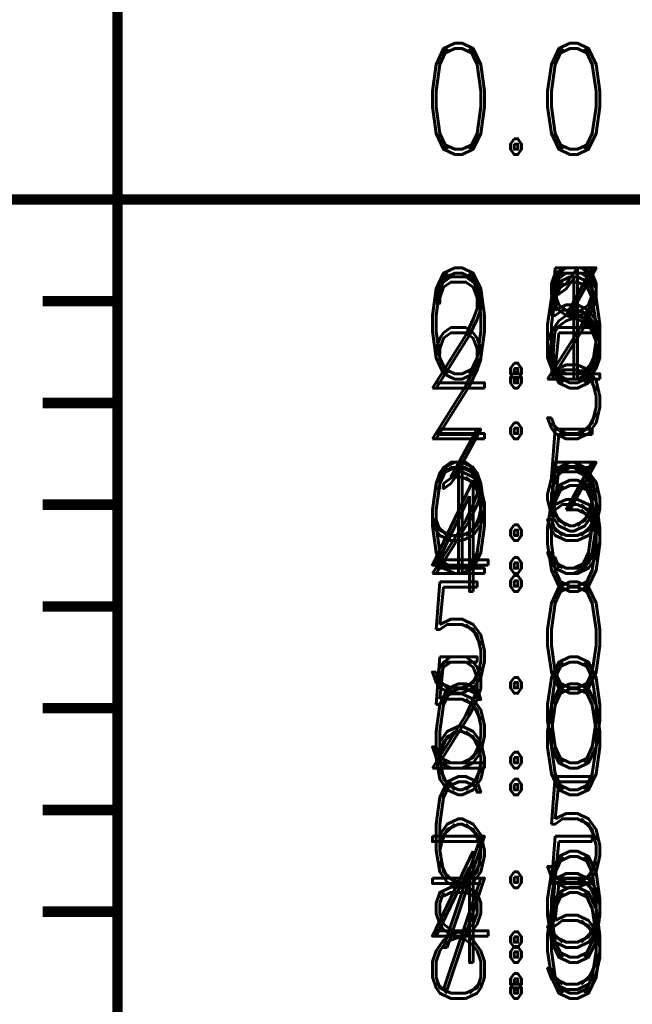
# Model space of a CAD drawing. Extents: x -2 to 113, y -136 to 16.
# Tile 201 of 256: x 6 to 12, y -34 to -24. Entities that reach past the tile are written whole.
import ezdxf
from ezdxf.enums import TextEntityAlignment as Align

# ---------------------------------------------------------------- set-up
doc = ezdxf.new("R2010")
doc.units = 0
doc.header["$MEASUREMENT"] = 0
doc.linetypes.add('SOLID', pattern=[0])
doc.layers.get('0').update_dxf_attribs({"linetype": 'SOLID'})
for name, color, linetype in [('1', 7, 'SOLID'), ('10', 7, 'SOLID'), ('11', 7, 'SOLID'), ('12', 7, 'SOLID'), ('13', 7, 'SOLID'), ('14', 7, 'SOLID'), ('15', 7, 'SOLID'), ('16', 7, 'SOLID'), ('17', 7, 'SOLID'), ('18', 7, 'SOLID'), ('19', 7, 'SOLID'), ('2', 7, 'SOLID'), ('20', 7, 'SOLID'), ('21', 7, 'SOLID'), ('22', 7, 'SOLID'), ('23', 7, 'SOLID'), ('24', 7, 'SOLID'), ('25', 7, 'SOLID'), ('26', 7, 'SOLID'), ('27', 7, 'SOLID'), ('28', 7, 'SOLID'), ('29', 7, 'SOLID'), ('3', 7, 'SOLID'), ('30', 7, 'SOLID'), ('31', 7, 'SOLID'), ('32', 7, 'SOLID'), ('33', 7, 'SOLID'), ('34', 7, 'SOLID'), ('35', 7, 'SOLID'), ('36', 7, 'SOLID'), ('37', 7, 'SOLID'), ('38', 7, 'SOLID'), ('39', 7, 'SOLID'), ('4', 7, 'SOLID'), ('40', 7, 'SOLID'), ('41', 7, 'SOLID'), ('42', 7, 'SOLID'), ('43', 7, 'SOLID'), ('44', 7, 'SOLID'), ('45', 7, 'SOLID'), ('46', 7, 'SOLID'), ('47', 7, 'SOLID'), ('48', 7, 'SOLID'), ('49', 7, 'SOLID'), ('5', 7, 'SOLID'), ('50', 7, 'SOLID'), ('51', 7, 'SOLID'), ('52', 7, 'SOLID'), ('53', 7, 'SOLID'), ('54', 7, 'SOLID'), ('55', 7, 'SOLID'), ('56', 7, 'SOLID'), ('57', 7, 'SOLID'), ('58', 7, 'SOLID'), ('59', 7, 'SOLID'), ('6', 7, 'SOLID'), ('60', 7, 'SOLID'), ('61', 7, 'SOLID'), ('62', 7, 'SOLID'), ('63', 7, 'SOLID'), ('64', 7, 'SOLID'), ('65', 7, 'SOLID'), ('66', 7, 'SOLID'), ('67', 7, 'SOLID'), ('68', 7, 'SOLID'), ('7', 7, 'SOLID'), ('8', 7, 'SOLID'), ('9', 7, 'SOLID')]:
    doc.layers.add(name, color=color, linetype=linetype)
doc.styles.add('ROMAND', font='romand', dxfattribs={"height": 1})

msp = doc.modelspace()

# ---------------------------------------------------------------- linework, layer by layer
at = {"color": 7, "linetype": 'SOLID', "const_width": 0.1029}
for points in [[(7.1354, -13.1385), (7.1354, -125.6385)], [(-0.2175, -25.6385), (111.5472, -25.6385)], [(7.1354, -26.6385), (6.4001, -26.6385)], [(7.1354, -27.6385), (6.4001, -27.6385)], [(7.1354, -28.6385), (6.4001, -28.6385)], [(7.1354, -29.6385), (6.4001, -29.6385)], [(7.1354, -30.6385), (6.4001, -30.6385)], [(7.1354, -31.6385), (6.4001, -31.6385)], [(7.1354, -32.6385), (6.4001, -32.6385)]]:
    msp.add_lwpolyline(points, dxfattribs=at)
at = {"layer": '1', "color": 7, "linetype": 'SOLID', "const_width": 0.1029}
for points in [[(7.1354, -13.1385), (7.1354, -125.6385)], [(-0.2175, -25.6385), (111.5472, -25.6385)], [(7.1354, -26.6385), (6.4001, -26.6385)], [(7.1354, -27.6385), (6.4001, -27.6385)], [(7.1354, -28.6385), (6.4001, -28.6385)], [(7.1354, -29.6385), (6.4001, -29.6385)], [(7.1354, -30.6385), (6.4001, -30.6385)], [(7.1354, -31.6385), (6.4001, -31.6385)], [(7.1354, -32.6385), (6.4001, -32.6385)]]:
    msp.add_lwpolyline(points, dxfattribs=at)
at = {"layer": '10', "color": 7, "linetype": 'SOLID', "const_width": 0.1029}
for points in [[(7.1354, -13.1385), (7.1354, -125.6385)], [(-0.2175, -25.6385), (111.5472, -25.6385)], [(7.1354, -26.6385), (6.4001, -26.6385)], [(7.1354, -27.6385), (6.4001, -27.6385)], [(7.1354, -28.6385), (6.4001, -28.6385)], [(7.1354, -29.6385), (6.4001, -29.6385)], [(7.1354, -30.6385), (6.4001, -30.6385)], [(7.1354, -31.6385), (6.4001, -31.6385)], [(7.1354, -32.6385), (6.4001, -32.6385)]]:
    msp.add_lwpolyline(points, dxfattribs=at)
at = {"layer": '11', "color": 7, "linetype": 'SOLID', "const_width": 0.1029}
for points in [[(7.1354, -13.1385), (7.1354, -125.6385)], [(-0.2175, -25.6385), (111.5472, -25.6385)], [(7.1354, -26.6385), (6.4001, -26.6385)], [(7.1354, -27.6385), (6.4001, -27.6385)], [(7.1354, -28.6385), (6.4001, -28.6385)], [(7.1354, -29.6385), (6.4001, -29.6385)], [(7.1354, -30.6385), (6.4001, -30.6385)], [(7.1354, -31.6385), (6.4001, -31.6385)], [(7.1354, -32.6385), (6.4001, -32.6385)]]:
    msp.add_lwpolyline(points, dxfattribs=at)
at = {"layer": '12', "color": 7, "linetype": 'SOLID', "const_width": 0.1029}
for points in [[(7.1354, -13.1385), (7.1354, -125.6385)], [(-0.2175, -25.6385), (111.5472, -25.6385)], [(7.1354, -26.6385), (6.4001, -26.6385)], [(7.1354, -27.6385), (6.4001, -27.6385)], [(7.1354, -28.6385), (6.4001, -28.6385)], [(7.1354, -29.6385), (6.4001, -29.6385)], [(7.1354, -30.6385), (6.4001, -30.6385)], [(7.1354, -31.6385), (6.4001, -31.6385)], [(7.1354, -32.6385), (6.4001, -32.6385)]]:
    msp.add_lwpolyline(points, dxfattribs=at)
at = {"layer": '13', "color": 7, "linetype": 'SOLID', "const_width": 0.1029}
for points in [[(7.1354, -13.1385), (7.1354, -125.6385)], [(-0.2175, -25.6385), (111.5472, -25.6385)], [(7.1354, -26.6385), (6.4001, -26.6385)], [(7.1354, -27.6385), (6.4001, -27.6385)], [(7.1354, -28.6385), (6.4001, -28.6385)], [(7.1354, -29.6385), (6.4001, -29.6385)], [(7.1354, -30.6385), (6.4001, -30.6385)], [(7.1354, -31.6385), (6.4001, -31.6385)], [(7.1354, -32.6385), (6.4001, -32.6385)]]:
    msp.add_lwpolyline(points, dxfattribs=at)
at = {"layer": '14', "color": 7, "linetype": 'SOLID', "const_width": 0.1029}
for points in [[(7.1354, -13.1385), (7.1354, -125.6385)], [(-0.2175, -25.6385), (111.5472, -25.6385)], [(7.1354, -26.6385), (6.4001, -26.6385)], [(7.1354, -27.6385), (6.4001, -27.6385)], [(7.1354, -28.6385), (6.4001, -28.6385)], [(7.1354, -29.6385), (6.4001, -29.6385)], [(7.1354, -30.6385), (6.4001, -30.6385)], [(7.1354, -31.6385), (6.4001, -31.6385)], [(7.1354, -32.6385), (6.4001, -32.6385)]]:
    msp.add_lwpolyline(points, dxfattribs=at)
at = {"layer": '15', "color": 7, "linetype": 'SOLID', "const_width": 0.1029}
for points in [[(7.1354, -13.1385), (7.1354, -125.6385)], [(-0.2175, -25.6385), (111.5472, -25.6385)], [(7.1354, -26.6385), (6.4001, -26.6385)], [(7.1354, -27.6385), (6.4001, -27.6385)], [(7.1354, -28.6385), (6.4001, -28.6385)], [(7.1354, -29.6385), (6.4001, -29.6385)], [(7.1354, -30.6385), (6.4001, -30.6385)], [(7.1354, -31.6385), (6.4001, -31.6385)], [(7.1354, -32.6385), (6.4001, -32.6385)]]:
    msp.add_lwpolyline(points, dxfattribs=at)
at = {"layer": '16', "color": 7, "linetype": 'SOLID', "const_width": 0.1029}
for points in [[(7.1354, -13.1385), (7.1354, -125.6385)], [(-0.2175, -25.6385), (111.5472, -25.6385)], [(7.1354, -26.6385), (6.4001, -26.6385)], [(7.1354, -27.6385), (6.4001, -27.6385)], [(7.1354, -28.6385), (6.4001, -28.6385)], [(7.1354, -29.6385), (6.4001, -29.6385)], [(7.1354, -30.6385), (6.4001, -30.6385)], [(7.1354, -31.6385), (6.4001, -31.6385)], [(7.1354, -32.6385), (6.4001, -32.6385)]]:
    msp.add_lwpolyline(points, dxfattribs=at)
at = {"layer": '17', "color": 7, "linetype": 'SOLID', "const_width": 0.1029}
for points in [[(7.1354, -13.1385), (7.1354, -125.6385)], [(-0.2175, -25.6385), (111.5472, -25.6385)], [(7.1354, -26.6385), (6.4001, -26.6385)], [(7.1354, -27.6385), (6.4001, -27.6385)], [(7.1354, -28.6385), (6.4001, -28.6385)], [(7.1354, -29.6385), (6.4001, -29.6385)], [(7.1354, -30.6385), (6.4001, -30.6385)], [(7.1354, -31.6385), (6.4001, -31.6385)], [(7.1354, -32.6385), (6.4001, -32.6385)]]:
    msp.add_lwpolyline(points, dxfattribs=at)
at = {"layer": '18', "color": 7, "linetype": 'SOLID', "const_width": 0.1029}
for points in [[(7.1354, -13.1385), (7.1354, -125.6385)], [(-0.2175, -25.6385), (111.5472, -25.6385)], [(7.1354, -26.6385), (6.4001, -26.6385)], [(7.1354, -27.6385), (6.4001, -27.6385)], [(7.1354, -28.6385), (6.4001, -28.6385)], [(7.1354, -29.6385), (6.4001, -29.6385)], [(7.1354, -30.6385), (6.4001, -30.6385)], [(7.1354, -31.6385), (6.4001, -31.6385)], [(7.1354, -32.6385), (6.4001, -32.6385)]]:
    msp.add_lwpolyline(points, dxfattribs=at)
at = {"layer": '19', "color": 7, "linetype": 'SOLID', "const_width": 0.1029}
for points in [[(7.1354, -13.1385), (7.1354, -125.6385)], [(-0.2175, -25.6385), (111.5472, -25.6385)], [(7.1354, -26.6385), (6.4001, -26.6385)], [(7.1354, -27.6385), (6.4001, -27.6385)], [(7.1354, -28.6385), (6.4001, -28.6385)], [(7.1354, -29.6385), (6.4001, -29.6385)], [(7.1354, -30.6385), (6.4001, -30.6385)], [(7.1354, -31.6385), (6.4001, -31.6385)], [(7.1354, -32.6385), (6.4001, -32.6385)]]:
    msp.add_lwpolyline(points, dxfattribs=at)
at = {"layer": '2', "color": 7, "linetype": 'SOLID', "const_width": 0.1029}
for points in [[(7.1354, -13.1385), (7.1354, -125.6385)], [(-0.2175, -25.6385), (111.5472, -25.6385)], [(7.1354, -26.6385), (6.4001, -26.6385)], [(7.1354, -27.6385), (6.4001, -27.6385)], [(7.1354, -28.6385), (6.4001, -28.6385)], [(7.1354, -29.6385), (6.4001, -29.6385)], [(7.1354, -30.6385), (6.4001, -30.6385)], [(7.1354, -31.6385), (6.4001, -31.6385)], [(7.1354, -32.6385), (6.4001, -32.6385)]]:
    msp.add_lwpolyline(points, dxfattribs=at)
at = {"layer": '20', "color": 7, "linetype": 'SOLID', "const_width": 0.1029}
for points in [[(7.1354, -13.1385), (7.1354, -125.6385)], [(-0.2175, -25.6385), (111.5472, -25.6385)], [(7.1354, -26.6385), (6.4001, -26.6385)], [(7.1354, -27.6385), (6.4001, -27.6385)], [(7.1354, -28.6385), (6.4001, -28.6385)], [(7.1354, -29.6385), (6.4001, -29.6385)], [(7.1354, -30.6385), (6.4001, -30.6385)], [(7.1354, -31.6385), (6.4001, -31.6385)], [(7.1354, -32.6385), (6.4001, -32.6385)]]:
    msp.add_lwpolyline(points, dxfattribs=at)
at = {"layer": '21', "color": 7, "linetype": 'SOLID', "const_width": 0.1029}
for points in [[(7.1354, -13.1385), (7.1354, -125.6385)], [(-0.2175, -25.6385), (111.5472, -25.6385)], [(7.1354, -26.6385), (6.4001, -26.6385)], [(7.1354, -27.6385), (6.4001, -27.6385)], [(7.1354, -28.6385), (6.4001, -28.6385)], [(7.1354, -29.6385), (6.4001, -29.6385)], [(7.1354, -30.6385), (6.4001, -30.6385)], [(7.1354, -31.6385), (6.4001, -31.6385)], [(7.1354, -32.6385), (6.4001, -32.6385)]]:
    msp.add_lwpolyline(points, dxfattribs=at)
at = {"layer": '22', "color": 7, "linetype": 'SOLID', "const_width": 0.1029}
for points in [[(7.1354, -13.1385), (7.1354, -125.6385)], [(-0.2175, -25.6385), (111.5472, -25.6385)], [(7.1354, -26.6385), (6.4001, -26.6385)], [(7.1354, -27.6385), (6.4001, -27.6385)], [(7.1354, -28.6385), (6.4001, -28.6385)], [(7.1354, -29.6385), (6.4001, -29.6385)], [(7.1354, -30.6385), (6.4001, -30.6385)], [(7.1354, -31.6385), (6.4001, -31.6385)], [(7.1354, -32.6385), (6.4001, -32.6385)]]:
    msp.add_lwpolyline(points, dxfattribs=at)
at = {"layer": '23', "color": 7, "linetype": 'SOLID', "const_width": 0.1029}
for points in [[(7.1354, -13.1385), (7.1354, -125.6385)], [(-0.2175, -25.6385), (111.5472, -25.6385)], [(7.1354, -26.6385), (6.4001, -26.6385)], [(7.1354, -27.6385), (6.4001, -27.6385)], [(7.1354, -28.6385), (6.4001, -28.6385)], [(7.1354, -29.6385), (6.4001, -29.6385)], [(7.1354, -30.6385), (6.4001, -30.6385)], [(7.1354, -31.6385), (6.4001, -31.6385)], [(7.1354, -32.6385), (6.4001, -32.6385)]]:
    msp.add_lwpolyline(points, dxfattribs=at)
at = {"layer": '24', "color": 7, "linetype": 'SOLID', "const_width": 0.1029}
for points in [[(7.1354, -13.1385), (7.1354, -125.6385)], [(-0.2175, -25.6385), (111.5472, -25.6385)], [(7.1354, -26.6385), (6.4001, -26.6385)], [(7.1354, -27.6385), (6.4001, -27.6385)], [(7.1354, -28.6385), (6.4001, -28.6385)], [(7.1354, -29.6385), (6.4001, -29.6385)], [(7.1354, -30.6385), (6.4001, -30.6385)], [(7.1354, -31.6385), (6.4001, -31.6385)], [(7.1354, -32.6385), (6.4001, -32.6385)]]:
    msp.add_lwpolyline(points, dxfattribs=at)
at = {"layer": '25', "color": 7, "linetype": 'SOLID', "const_width": 0.1029}
for points in [[(7.1354, -13.1385), (7.1354, -125.6385)], [(-0.2175, -25.6385), (111.5472, -25.6385)], [(7.1354, -26.6385), (6.4001, -26.6385)], [(7.1354, -27.6385), (6.4001, -27.6385)], [(7.1354, -28.6385), (6.4001, -28.6385)], [(7.1354, -29.6385), (6.4001, -29.6385)], [(7.1354, -30.6385), (6.4001, -30.6385)], [(7.1354, -31.6385), (6.4001, -31.6385)], [(7.1354, -32.6385), (6.4001, -32.6385)]]:
    msp.add_lwpolyline(points, dxfattribs=at)
at = {"layer": '26', "color": 7, "linetype": 'SOLID', "const_width": 0.1029}
for points in [[(7.1354, -13.1385), (7.1354, -125.6385)], [(-0.2175, -25.6385), (111.5472, -25.6385)], [(7.1354, -26.6385), (6.4001, -26.6385)], [(7.1354, -27.6385), (6.4001, -27.6385)], [(7.1354, -28.6385), (6.4001, -28.6385)], [(7.1354, -29.6385), (6.4001, -29.6385)], [(7.1354, -30.6385), (6.4001, -30.6385)], [(7.1354, -31.6385), (6.4001, -31.6385)], [(7.1354, -32.6385), (6.4001, -32.6385)]]:
    msp.add_lwpolyline(points, dxfattribs=at)
at = {"layer": '27', "color": 7, "linetype": 'SOLID', "const_width": 0.1029}
for points in [[(7.1354, -13.1385), (7.1354, -125.6385)], [(-0.2175, -25.6385), (111.5472, -25.6385)], [(7.1354, -26.6385), (6.4001, -26.6385)], [(7.1354, -27.6385), (6.4001, -27.6385)], [(7.1354, -28.6385), (6.4001, -28.6385)], [(7.1354, -29.6385), (6.4001, -29.6385)], [(7.1354, -30.6385), (6.4001, -30.6385)], [(7.1354, -31.6385), (6.4001, -31.6385)], [(7.1354, -32.6385), (6.4001, -32.6385)]]:
    msp.add_lwpolyline(points, dxfattribs=at)
at = {"layer": '28', "color": 7, "linetype": 'SOLID', "const_width": 0.1029}
for points in [[(7.1354, -13.1385), (7.1354, -125.6385)], [(-0.2175, -25.6385), (111.5472, -25.6385)], [(7.1354, -26.6385), (6.4001, -26.6385)], [(7.1354, -27.6385), (6.4001, -27.6385)], [(7.1354, -28.6385), (6.4001, -28.6385)], [(7.1354, -29.6385), (6.4001, -29.6385)], [(7.1354, -30.6385), (6.4001, -30.6385)], [(7.1354, -31.6385), (6.4001, -31.6385)], [(7.1354, -32.6385), (6.4001, -32.6385)]]:
    msp.add_lwpolyline(points, dxfattribs=at)
at = {"layer": '29', "color": 7, "linetype": 'SOLID', "const_width": 0.1029}
for points in [[(7.1354, -13.1385), (7.1354, -125.6385)], [(-0.2175, -25.6385), (111.5472, -25.6385)], [(7.1354, -26.6385), (6.4001, -26.6385)], [(7.1354, -27.6385), (6.4001, -27.6385)], [(7.1354, -28.6385), (6.4001, -28.6385)], [(7.1354, -29.6385), (6.4001, -29.6385)], [(7.1354, -30.6385), (6.4001, -30.6385)], [(7.1354, -31.6385), (6.4001, -31.6385)], [(7.1354, -32.6385), (6.4001, -32.6385)]]:
    msp.add_lwpolyline(points, dxfattribs=at)
at = {"layer": '3', "color": 7, "linetype": 'SOLID', "const_width": 0.1029}
for points in [[(7.1354, -13.1385), (7.1354, -125.6385)], [(-0.2175, -25.6385), (111.5472, -25.6385)], [(7.1354, -26.6385), (6.4001, -26.6385)], [(7.1354, -27.6385), (6.4001, -27.6385)], [(7.1354, -28.6385), (6.4001, -28.6385)], [(7.1354, -29.6385), (6.4001, -29.6385)], [(7.1354, -30.6385), (6.4001, -30.6385)], [(7.1354, -31.6385), (6.4001, -31.6385)], [(7.1354, -32.6385), (6.4001, -32.6385)]]:
    msp.add_lwpolyline(points, dxfattribs=at)
at = {"layer": '30', "color": 7, "linetype": 'SOLID', "const_width": 0.1029}
for points in [[(7.1354, -13.1385), (7.1354, -125.6385)], [(-0.2175, -25.6385), (111.5472, -25.6385)]]:
    msp.add_lwpolyline(points, dxfattribs=at)
at = {"layer": '31', "color": 7, "linetype": 'SOLID', "const_width": 0.1029}
for points in [[(7.1354, -13.1385), (7.1354, -125.6385)], [(-0.2175, -25.6385), (111.5472, -25.6385)]]:
    msp.add_lwpolyline(points, dxfattribs=at)
at = {"layer": '32', "color": 7, "linetype": 'SOLID', "const_width": 0.1029}
for points in [[(7.1354, -13.1385), (7.1354, -125.6385)], [(-0.2175, -25.6385), (111.5472, -25.6385)]]:
    msp.add_lwpolyline(points, dxfattribs=at)
at = {"layer": '33', "color": 7, "linetype": 'SOLID', "const_width": 0.1029}
for points in [[(7.1354, -13.1385), (7.1354, -125.6385)], [(-0.2175, -25.6385), (111.5472, -25.6385)]]:
    msp.add_lwpolyline(points, dxfattribs=at)
at = {"layer": '34', "color": 7, "linetype": 'SOLID', "const_width": 0.1029}
for points in [[(7.1354, -13.1385), (7.1354, -125.6385)], [(-0.2175, -25.6385), (111.5472, -25.6385)]]:
    msp.add_lwpolyline(points, dxfattribs=at)
at = {"layer": '35', "color": 7, "linetype": 'SOLID', "const_width": 0.1029}
for points in [[(7.1354, -13.1385), (7.1354, -125.6385)], [(-0.2175, -25.6385), (111.5472, -25.6385)]]:
    msp.add_lwpolyline(points, dxfattribs=at)
at = {"layer": '36', "color": 7, "linetype": 'SOLID', "const_width": 0.1029}
for points in [[(7.1354, -13.1385), (7.1354, -125.6385)], [(-0.2175, -25.6385), (111.5472, -25.6385)]]:
    msp.add_lwpolyline(points, dxfattribs=at)
at = {"layer": '37', "color": 7, "linetype": 'SOLID', "const_width": 0.1029}
for points in [[(7.1354, -13.1385), (7.1354, -125.6385)], [(-0.2175, -25.6385), (111.5472, -25.6385)]]:
    msp.add_lwpolyline(points, dxfattribs=at)
at = {"layer": '38', "color": 7, "linetype": 'SOLID', "const_width": 0.1029}
for points in [[(7.1354, -13.1385), (7.1354, -125.6385)], [(-0.2175, -25.6385), (111.5472, -25.6385)]]:
    msp.add_lwpolyline(points, dxfattribs=at)
at = {"layer": '39', "color": 7, "linetype": 'SOLID', "const_width": 0.1029}
for points in [[(7.1354, -13.1385), (7.1354, -125.6385)], [(-0.2175, -25.6385), (111.5472, -25.6385)], [(7.1354, -26.6385), (6.4001, -26.6385)], [(7.1354, -27.6385), (6.4001, -27.6385)], [(7.1354, -28.6385), (6.4001, -28.6385)], [(7.1354, -29.6385), (6.4001, -29.6385)], [(7.1354, -30.6385), (6.4001, -30.6385)], [(7.1354, -31.6385), (6.4001, -31.6385)], [(7.1354, -32.6385), (6.4001, -32.6385)]]:
    msp.add_lwpolyline(points, dxfattribs=at)
at = {"layer": '4', "color": 7, "linetype": 'SOLID', "const_width": 0.1029}
for points in [[(7.1354, -13.1385), (7.1354, -125.6385)], [(-0.2175, -25.6385), (111.5472, -25.6385)], [(7.1354, -26.6385), (6.4001, -26.6385)], [(7.1354, -27.6385), (6.4001, -27.6385)], [(7.1354, -28.6385), (6.4001, -28.6385)], [(7.1354, -29.6385), (6.4001, -29.6385)], [(7.1354, -30.6385), (6.4001, -30.6385)], [(7.1354, -31.6385), (6.4001, -31.6385)], [(7.1354, -32.6385), (6.4001, -32.6385)]]:
    msp.add_lwpolyline(points, dxfattribs=at)
at = {"layer": '40', "color": 7, "linetype": 'SOLID', "const_width": 0.1029}
for points in [[(7.1354, -13.1385), (7.1354, -125.6385)], [(-0.2175, -25.6385), (111.5472, -25.6385)], [(7.1354, -26.6385), (6.4001, -26.6385)], [(7.1354, -27.6385), (6.4001, -27.6385)], [(7.1354, -28.6385), (6.4001, -28.6385)], [(7.1354, -29.6385), (6.4001, -29.6385)], [(7.1354, -30.6385), (6.4001, -30.6385)], [(7.1354, -31.6385), (6.4001, -31.6385)], [(7.1354, -32.6385), (6.4001, -32.6385)]]:
    msp.add_lwpolyline(points, dxfattribs=at)
at = {"layer": '41', "color": 7, "linetype": 'SOLID', "const_width": 0.1029}
for points in [[(7.1354, -13.1385), (7.1354, -125.6385)], [(-0.2175, -25.6385), (111.5472, -25.6385)], [(7.1354, -26.6385), (6.4001, -26.6385)], [(7.1354, -27.6385), (6.4001, -27.6385)], [(7.1354, -28.6385), (6.4001, -28.6385)], [(7.1354, -29.6385), (6.4001, -29.6385)], [(7.1354, -30.6385), (6.4001, -30.6385)], [(7.1354, -31.6385), (6.4001, -31.6385)], [(7.1354, -32.6385), (6.4001, -32.6385)]]:
    msp.add_lwpolyline(points, dxfattribs=at)
at = {"layer": '42', "color": 7, "linetype": 'SOLID', "const_width": 0.1029}
for points in [[(7.1354, -13.1385), (7.1354, -125.6385)], [(-0.2175, -25.6385), (111.5472, -25.6385)], [(7.1354, -26.6385), (6.4001, -26.6385)], [(7.1354, -27.6385), (6.4001, -27.6385)], [(7.1354, -28.6385), (6.4001, -28.6385)], [(7.1354, -29.6385), (6.4001, -29.6385)], [(7.1354, -30.6385), (6.4001, -30.6385)], [(7.1354, -31.6385), (6.4001, -31.6385)], [(7.1354, -32.6385), (6.4001, -32.6385)]]:
    msp.add_lwpolyline(points, dxfattribs=at)
at = {"layer": '43', "color": 7, "linetype": 'SOLID', "const_width": 0.1029}
for points in [[(7.1354, -13.1385), (7.1354, -125.6385)], [(-0.2175, -25.6385), (111.5472, -25.6385)], [(7.1354, -26.6385), (6.4001, -26.6385)], [(7.1354, -27.6385), (6.4001, -27.6385)], [(7.1354, -28.6385), (6.4001, -28.6385)], [(7.1354, -29.6385), (6.4001, -29.6385)], [(7.1354, -30.6385), (6.4001, -30.6385)], [(7.1354, -31.6385), (6.4001, -31.6385)], [(7.1354, -32.6385), (6.4001, -32.6385)]]:
    msp.add_lwpolyline(points, dxfattribs=at)
at = {"layer": '44', "color": 7, "linetype": 'SOLID', "const_width": 0.1029}
for points in [[(7.1354, -13.1385), (7.1354, -125.6385)], [(-0.2175, -25.6385), (111.5472, -25.6385)], [(7.1354, -26.6385), (6.4001, -26.6385)], [(7.1354, -27.6385), (6.4001, -27.6385)], [(7.1354, -28.6385), (6.4001, -28.6385)], [(7.1354, -29.6385), (6.4001, -29.6385)], [(7.1354, -30.6385), (6.4001, -30.6385)], [(7.1354, -31.6385), (6.4001, -31.6385)], [(7.1354, -32.6385), (6.4001, -32.6385)]]:
    msp.add_lwpolyline(points, dxfattribs=at)
at = {"layer": '45', "color": 7, "linetype": 'SOLID', "const_width": 0.1029}
for points in [[(7.1354, -13.1385), (7.1354, -125.6385)], [(-0.2175, -25.6385), (111.5472, -25.6385)], [(7.1354, -26.6385), (6.4001, -26.6385)], [(7.1354, -27.6385), (6.4001, -27.6385)], [(7.1354, -28.6385), (6.4001, -28.6385)], [(7.1354, -29.6385), (6.4001, -29.6385)], [(7.1354, -30.6385), (6.4001, -30.6385)], [(7.1354, -31.6385), (6.4001, -31.6385)], [(7.1354, -32.6385), (6.4001, -32.6385)]]:
    msp.add_lwpolyline(points, dxfattribs=at)
at = {"layer": '46', "color": 7, "linetype": 'SOLID', "const_width": 0.1029}
for points in [[(7.1354, -13.1385), (7.1354, -125.6385)], [(-0.2175, -25.6385), (111.5472, -25.6385)], [(7.1354, -26.6385), (6.4001, -26.6385)], [(7.1354, -27.6385), (6.4001, -27.6385)], [(7.1354, -28.6385), (6.4001, -28.6385)], [(7.1354, -29.6385), (6.4001, -29.6385)], [(7.1354, -30.6385), (6.4001, -30.6385)], [(7.1354, -31.6385), (6.4001, -31.6385)], [(7.1354, -32.6385), (6.4001, -32.6385)]]:
    msp.add_lwpolyline(points, dxfattribs=at)
at = {"layer": '47', "color": 7, "linetype": 'SOLID', "const_width": 0.1029}
for points in [[(7.1354, -13.1385), (7.1354, -125.6385)], [(-0.2175, -25.6385), (111.5472, -25.6385)], [(7.1354, -26.6385), (6.4001, -26.6385)], [(7.1354, -27.6385), (6.4001, -27.6385)], [(7.1354, -28.6385), (6.4001, -28.6385)], [(7.1354, -29.6385), (6.4001, -29.6385)], [(7.1354, -30.6385), (6.4001, -30.6385)], [(7.1354, -31.6385), (6.4001, -31.6385)], [(7.1354, -32.6385), (6.4001, -32.6385)]]:
    msp.add_lwpolyline(points, dxfattribs=at)
at = {"layer": '48', "color": 7, "linetype": 'SOLID', "const_width": 0.1029}
for points in [[(7.1354, -13.1385), (7.1354, -125.6385)], [(-0.2175, -25.6385), (111.5472, -25.6385)], [(7.1354, -26.6385), (6.4001, -26.6385)], [(7.1354, -27.6385), (6.4001, -27.6385)], [(7.1354, -28.6385), (6.4001, -28.6385)], [(7.1354, -29.6385), (6.4001, -29.6385)], [(7.1354, -30.6385), (6.4001, -30.6385)], [(7.1354, -31.6385), (6.4001, -31.6385)], [(7.1354, -32.6385), (6.4001, -32.6385)]]:
    msp.add_lwpolyline(points, dxfattribs=at)
at = {"layer": '49', "color": 7, "linetype": 'SOLID', "const_width": 0.1029}
for points in [[(7.1354, -13.1385), (7.1354, -125.6385)], [(-0.2175, -25.6385), (111.5472, -25.6385)], [(7.1354, -26.6385), (6.4001, -26.6385)], [(7.1354, -27.6385), (6.4001, -27.6385)], [(7.1354, -28.6385), (6.4001, -28.6385)], [(7.1354, -29.6385), (6.4001, -29.6385)], [(7.1354, -30.6385), (6.4001, -30.6385)], [(7.1354, -31.6385), (6.4001, -31.6385)], [(7.1354, -32.6385), (6.4001, -32.6385)]]:
    msp.add_lwpolyline(points, dxfattribs=at)
at = {"layer": '5', "color": 7, "linetype": 'SOLID', "const_width": 0.1029}
for points in [[(7.1354, -13.1385), (7.1354, -125.6385)], [(-0.2175, -25.6385), (111.5472, -25.6385)], [(7.1354, -26.6385), (6.4001, -26.6385)], [(7.1354, -27.6385), (6.4001, -27.6385)], [(7.1354, -28.6385), (6.4001, -28.6385)], [(7.1354, -29.6385), (6.4001, -29.6385)], [(7.1354, -30.6385), (6.4001, -30.6385)], [(7.1354, -31.6385), (6.4001, -31.6385)], [(7.1354, -32.6385), (6.4001, -32.6385)]]:
    msp.add_lwpolyline(points, dxfattribs=at)
at = {"layer": '50', "color": 7, "linetype": 'SOLID', "const_width": 0.1029}
for points in [[(7.1354, -13.1385), (7.1354, -125.6385)], [(-0.2175, -25.6385), (111.5472, -25.6385)], [(7.1354, -26.6385), (6.4001, -26.6385)], [(7.1354, -27.6385), (6.4001, -27.6385)], [(7.1354, -28.6385), (6.4001, -28.6385)], [(7.1354, -29.6385), (6.4001, -29.6385)], [(7.1354, -30.6385), (6.4001, -30.6385)], [(7.1354, -31.6385), (6.4001, -31.6385)], [(7.1354, -32.6385), (6.4001, -32.6385)]]:
    msp.add_lwpolyline(points, dxfattribs=at)
at = {"layer": '51', "color": 7, "linetype": 'SOLID', "const_width": 0.1029}
for points in [[(7.1354, -13.1385), (7.1354, -125.6385)], [(-0.2175, -25.6385), (111.5472, -25.6385)], [(7.1354, -26.6385), (6.4001, -26.6385)], [(7.1354, -27.6385), (6.4001, -27.6385)], [(7.1354, -28.6385), (6.4001, -28.6385)], [(7.1354, -29.6385), (6.4001, -29.6385)], [(7.1354, -30.6385), (6.4001, -30.6385)], [(7.1354, -31.6385), (6.4001, -31.6385)], [(7.1354, -32.6385), (6.4001, -32.6385)]]:
    msp.add_lwpolyline(points, dxfattribs=at)
at = {"layer": '52', "color": 7, "linetype": 'SOLID', "const_width": 0.1029}
for points in [[(7.1354, -13.1385), (7.1354, -125.6385)], [(-0.2175, -25.6385), (111.5472, -25.6385)], [(7.1354, -26.6385), (6.4001, -26.6385)], [(7.1354, -27.6385), (6.4001, -27.6385)], [(7.1354, -28.6385), (6.4001, -28.6385)], [(7.1354, -29.6385), (6.4001, -29.6385)], [(7.1354, -30.6385), (6.4001, -30.6385)], [(7.1354, -31.6385), (6.4001, -31.6385)], [(7.1354, -32.6385), (6.4001, -32.6385)]]:
    msp.add_lwpolyline(points, dxfattribs=at)
at = {"layer": '53', "color": 7, "linetype": 'SOLID', "const_width": 0.1029}
for points in [[(7.1354, -13.1385), (7.1354, -125.6385)], [(-0.2175, -25.6385), (111.5472, -25.6385)], [(7.1354, -26.6385), (6.4001, -26.6385)], [(7.1354, -27.6385), (6.4001, -27.6385)], [(7.1354, -28.6385), (6.4001, -28.6385)], [(7.1354, -29.6385), (6.4001, -29.6385)], [(7.1354, -30.6385), (6.4001, -30.6385)], [(7.1354, -31.6385), (6.4001, -31.6385)], [(7.1354, -32.6385), (6.4001, -32.6385)]]:
    msp.add_lwpolyline(points, dxfattribs=at)
at = {"layer": '54', "color": 7, "linetype": 'SOLID', "const_width": 0.1029}
for points in [[(7.1354, -13.1385), (7.1354, -125.6385)], [(-0.2175, -25.6385), (111.5472, -25.6385)], [(7.1354, -26.6385), (6.4001, -26.6385)], [(7.1354, -27.6385), (6.4001, -27.6385)], [(7.1354, -28.6385), (6.4001, -28.6385)], [(7.1354, -29.6385), (6.4001, -29.6385)], [(7.1354, -30.6385), (6.4001, -30.6385)], [(7.1354, -31.6385), (6.4001, -31.6385)], [(7.1354, -32.6385), (6.4001, -32.6385)]]:
    msp.add_lwpolyline(points, dxfattribs=at)
at = {"layer": '55', "color": 7, "linetype": 'SOLID', "const_width": 0.1029}
for points in [[(7.1354, -13.1385), (7.1354, -125.6385)], [(-0.2175, -25.6385), (111.5472, -25.6385)], [(7.1354, -26.6385), (6.4001, -26.6385)], [(7.1354, -27.6385), (6.4001, -27.6385)], [(7.1354, -28.6385), (6.4001, -28.6385)], [(7.1354, -29.6385), (6.4001, -29.6385)], [(7.1354, -30.6385), (6.4001, -30.6385)], [(7.1354, -31.6385), (6.4001, -31.6385)], [(7.1354, -32.6385), (6.4001, -32.6385)]]:
    msp.add_lwpolyline(points, dxfattribs=at)
at = {"layer": '56', "color": 7, "linetype": 'SOLID', "const_width": 0.1029}
for points in [[(7.1354, -13.1385), (7.1354, -125.6385)], [(-0.2175, -25.6385), (111.5472, -25.6385)], [(7.1354, -26.6385), (6.4001, -26.6385)], [(7.1354, -27.6385), (6.4001, -27.6385)], [(7.1354, -28.6385), (6.4001, -28.6385)], [(7.1354, -29.6385), (6.4001, -29.6385)], [(7.1354, -30.6385), (6.4001, -30.6385)], [(7.1354, -31.6385), (6.4001, -31.6385)], [(7.1354, -32.6385), (6.4001, -32.6385)]]:
    msp.add_lwpolyline(points, dxfattribs=at)
at = {"layer": '57', "color": 7, "linetype": 'SOLID', "const_width": 0.1029}
for points in [[(7.1354, -13.1385), (7.1354, -125.6385)], [(-0.2175, -25.6385), (111.5472, -25.6385)], [(7.1354, -26.6385), (6.4001, -26.6385)], [(7.1354, -27.6385), (6.4001, -27.6385)], [(7.1354, -28.6385), (6.4001, -28.6385)], [(7.1354, -29.6385), (6.4001, -29.6385)], [(7.1354, -30.6385), (6.4001, -30.6385)], [(7.1354, -31.6385), (6.4001, -31.6385)], [(7.1354, -32.6385), (6.4001, -32.6385)]]:
    msp.add_lwpolyline(points, dxfattribs=at)
at = {"layer": '58', "color": 7, "linetype": 'SOLID', "const_width": 0.1029}
for points in [[(7.1354, -13.1385), (7.1354, -125.6385)], [(-0.2175, -25.6385), (111.5472, -25.6385)], [(7.1354, -26.6385), (6.4001, -26.6385)], [(7.1354, -27.6385), (6.4001, -27.6385)], [(7.1354, -28.6385), (6.4001, -28.6385)], [(7.1354, -29.6385), (6.4001, -29.6385)], [(7.1354, -30.6385), (6.4001, -30.6385)], [(7.1354, -31.6385), (6.4001, -31.6385)], [(7.1354, -32.6385), (6.4001, -32.6385)]]:
    msp.add_lwpolyline(points, dxfattribs=at)
at = {"layer": '59', "color": 7, "linetype": 'SOLID', "const_width": 0.1029}
for points in [[(7.1354, -13.1385), (7.1354, -125.6385)], [(-0.2175, -25.6385), (111.5472, -25.6385)], [(7.1354, -26.6385), (6.4001, -26.6385)], [(7.1354, -27.6385), (6.4001, -27.6385)], [(7.1354, -28.6385), (6.4001, -28.6385)], [(7.1354, -29.6385), (6.4001, -29.6385)], [(7.1354, -30.6385), (6.4001, -30.6385)], [(7.1354, -31.6385), (6.4001, -31.6385)], [(7.1354, -32.6385), (6.4001, -32.6385)]]:
    msp.add_lwpolyline(points, dxfattribs=at)
at = {"layer": '6', "color": 7, "linetype": 'SOLID', "const_width": 0.1029}
for points in [[(7.1354, -13.1385), (7.1354, -125.6385)], [(-0.2175, -25.6385), (111.5472, -25.6385)], [(7.1354, -26.6385), (6.4001, -26.6385)], [(7.1354, -27.6385), (6.4001, -27.6385)], [(7.1354, -28.6385), (6.4001, -28.6385)], [(7.1354, -29.6385), (6.4001, -29.6385)], [(7.1354, -30.6385), (6.4001, -30.6385)], [(7.1354, -31.6385), (6.4001, -31.6385)], [(7.1354, -32.6385), (6.4001, -32.6385)]]:
    msp.add_lwpolyline(points, dxfattribs=at)
at = {"layer": '60', "color": 7, "linetype": 'SOLID', "const_width": 0.1029}
for points in [[(7.1354, -13.1385), (7.1354, -125.6385)], [(-0.2175, -25.6385), (111.5472, -25.6385)], [(7.1354, -26.6385), (6.4001, -26.6385)], [(7.1354, -27.6385), (6.4001, -27.6385)], [(7.1354, -28.6385), (6.4001, -28.6385)], [(7.1354, -29.6385), (6.4001, -29.6385)], [(7.1354, -30.6385), (6.4001, -30.6385)], [(7.1354, -31.6385), (6.4001, -31.6385)], [(7.1354, -32.6385), (6.4001, -32.6385)]]:
    msp.add_lwpolyline(points, dxfattribs=at)
at = {"layer": '61', "color": 7, "linetype": 'SOLID', "const_width": 0.1029}
for points in [[(7.1354, -13.1385), (7.1354, -125.6385)], [(-0.2175, -25.6385), (111.5472, -25.6385)], [(7.1354, -26.6385), (6.4001, -26.6385)], [(7.1354, -27.6385), (6.4001, -27.6385)], [(7.1354, -28.6385), (6.4001, -28.6385)], [(7.1354, -29.6385), (6.4001, -29.6385)], [(7.1354, -30.6385), (6.4001, -30.6385)], [(7.1354, -31.6385), (6.4001, -31.6385)], [(7.1354, -32.6385), (6.4001, -32.6385)]]:
    msp.add_lwpolyline(points, dxfattribs=at)
at = {"layer": '62', "color": 7, "linetype": 'SOLID', "const_width": 0.1029}
for points in [[(7.1354, -13.1385), (7.1354, -125.6385)], [(-0.2175, -25.6385), (111.5472, -25.6385)], [(7.1354, -26.6385), (6.4001, -26.6385)], [(7.1354, -27.6385), (6.4001, -27.6385)], [(7.1354, -28.6385), (6.4001, -28.6385)], [(7.1354, -29.6385), (6.4001, -29.6385)], [(7.1354, -30.6385), (6.4001, -30.6385)], [(7.1354, -31.6385), (6.4001, -31.6385)], [(7.1354, -32.6385), (6.4001, -32.6385)]]:
    msp.add_lwpolyline(points, dxfattribs=at)
at = {"layer": '63', "color": 7, "linetype": 'SOLID', "const_width": 0.1029}
for points in [[(7.1354, -13.1385), (7.1354, -125.6385)], [(-0.2175, -25.6385), (111.5472, -25.6385)], [(7.1354, -26.6385), (6.4001, -26.6385)], [(7.1354, -27.6385), (6.4001, -27.6385)], [(7.1354, -28.6385), (6.4001, -28.6385)], [(7.1354, -29.6385), (6.4001, -29.6385)], [(7.1354, -30.6385), (6.4001, -30.6385)], [(7.1354, -31.6385), (6.4001, -31.6385)], [(7.1354, -32.6385), (6.4001, -32.6385)]]:
    msp.add_lwpolyline(points, dxfattribs=at)
at = {"layer": '64', "color": 7, "linetype": 'SOLID', "const_width": 0.1029}
for points in [[(7.1354, -13.1385), (7.1354, -125.6385)], [(-0.2175, -25.6385), (111.5472, -25.6385)], [(7.1354, -26.6385), (6.4001, -26.6385)], [(7.1354, -27.6385), (6.4001, -27.6385)], [(7.1354, -28.6385), (6.4001, -28.6385)], [(7.1354, -29.6385), (6.4001, -29.6385)], [(7.1354, -30.6385), (6.4001, -30.6385)], [(7.1354, -31.6385), (6.4001, -31.6385)], [(7.1354, -32.6385), (6.4001, -32.6385)]]:
    msp.add_lwpolyline(points, dxfattribs=at)
at = {"layer": '65', "color": 7, "linetype": 'SOLID', "const_width": 0.1029}
for points in [[(7.1354, -13.1385), (7.1354, -125.6385)], [(-0.2175, -25.6385), (111.5472, -25.6385)], [(7.1354, -26.6385), (6.4001, -26.6385)], [(7.1354, -27.6385), (6.4001, -27.6385)], [(7.1354, -28.6385), (6.4001, -28.6385)], [(7.1354, -29.6385), (6.4001, -29.6385)], [(7.1354, -30.6385), (6.4001, -30.6385)], [(7.1354, -31.6385), (6.4001, -31.6385)], [(7.1354, -32.6385), (6.4001, -32.6385)]]:
    msp.add_lwpolyline(points, dxfattribs=at)
at = {"layer": '66', "color": 7, "linetype": 'SOLID', "const_width": 0.1029}
for points in [[(7.1354, -13.1385), (7.1354, -125.6385)], [(-0.2175, -25.6385), (111.5472, -25.6385)], [(7.1354, -26.6385), (6.4001, -26.6385)], [(7.1354, -27.6385), (6.4001, -27.6385)], [(7.1354, -28.6385), (6.4001, -28.6385)], [(7.1354, -29.6385), (6.4001, -29.6385)], [(7.1354, -30.6385), (6.4001, -30.6385)], [(7.1354, -31.6385), (6.4001, -31.6385)], [(7.1354, -32.6385), (6.4001, -32.6385)]]:
    msp.add_lwpolyline(points, dxfattribs=at)
at = {"layer": '67', "color": 7, "linetype": 'SOLID', "const_width": 0.1029}
for points in [[(7.1354, -13.1385), (7.1354, -125.6385)], [(-0.2175, -25.6385), (111.5472, -25.6385)], [(7.1354, -26.6385), (6.4001, -26.6385)], [(7.1354, -27.6385), (6.4001, -27.6385)], [(7.1354, -28.6385), (6.4001, -28.6385)], [(7.1354, -29.6385), (6.4001, -29.6385)], [(7.1354, -30.6385), (6.4001, -30.6385)], [(7.1354, -31.6385), (6.4001, -31.6385)], [(7.1354, -32.6385), (6.4001, -32.6385)]]:
    msp.add_lwpolyline(points, dxfattribs=at)
at = {"layer": '68', "color": 7, "linetype": 'SOLID', "const_width": 0.1029}
for points in [[(7.1354, -13.1385), (7.1354, -125.6385)], [(-0.2175, -25.6385), (111.5472, -25.6385)], [(7.1354, -26.6385), (6.4001, -26.6385)], [(7.1354, -27.6385), (6.4001, -27.6385)], [(7.1354, -28.6385), (6.4001, -28.6385)], [(7.1354, -29.6385), (6.4001, -29.6385)], [(7.1354, -30.6385), (6.4001, -30.6385)], [(7.1354, -31.6385), (6.4001, -31.6385)], [(7.1354, -32.6385), (6.4001, -32.6385)]]:
    msp.add_lwpolyline(points, dxfattribs=at)
at = {"layer": '7', "color": 7, "linetype": 'SOLID', "const_width": 0.1029}
for points in [[(7.1354, -13.1385), (7.1354, -125.6385)], [(-0.2175, -25.6385), (111.5472, -25.6385)], [(7.1354, -26.6385), (6.4001, -26.6385)], [(7.1354, -27.6385), (6.4001, -27.6385)], [(7.1354, -28.6385), (6.4001, -28.6385)], [(7.1354, -29.6385), (6.4001, -29.6385)], [(7.1354, -30.6385), (6.4001, -30.6385)], [(7.1354, -31.6385), (6.4001, -31.6385)], [(7.1354, -32.6385), (6.4001, -32.6385)]]:
    msp.add_lwpolyline(points, dxfattribs=at)
at = {"layer": '8', "color": 7, "linetype": 'SOLID', "const_width": 0.1029}
for points in [[(7.1354, -13.1385), (7.1354, -125.6385)], [(-0.2175, -25.6385), (111.5472, -25.6385)], [(7.1354, -26.6385), (6.4001, -26.6385)], [(7.1354, -27.6385), (6.4001, -27.6385)], [(7.1354, -28.6385), (6.4001, -28.6385)], [(7.1354, -29.6385), (6.4001, -29.6385)], [(7.1354, -30.6385), (6.4001, -30.6385)], [(7.1354, -31.6385), (6.4001, -31.6385)], [(7.1354, -32.6385), (6.4001, -32.6385)]]:
    msp.add_lwpolyline(points, dxfattribs=at)
at = {"layer": '9', "color": 7, "linetype": 'SOLID', "const_width": 0.1029}
for points in [[(7.1354, -13.1385), (7.1354, -125.6385)], [(-0.2175, -25.6385), (111.5472, -25.6385)], [(7.1354, -26.6385), (6.4001, -26.6385)], [(7.1354, -27.6385), (6.4001, -27.6385)], [(7.1354, -28.6385), (6.4001, -28.6385)], [(7.1354, -29.6385), (6.4001, -29.6385)], [(7.1354, -30.6385), (6.4001, -30.6385)], [(7.1354, -31.6385), (6.4001, -31.6385)], [(7.1354, -32.6385), (6.4001, -32.6385)]]:
    msp.add_lwpolyline(points, dxfattribs=at)

# ---------------------------------------------------------------- texts
at = {"color": 7, "style": 'ROMAND', "width": 0.78}
msp.add_text('0.0', height=1.09412, dxfattribs=at).set_placement((11.9884, -25.1973), align=Align.RIGHT)
at = {"layer": '1', "color": 7, "style": 'ROMAND', "width": 0.78}
for s, p in [('0.0', (11.9884, -25.1973)), ('0.1', (11.9884, -27.4032)), ('5.0', (11.9884, -30.4915)), ('7.5', (11.9884, -32.9915))]:
    msp.add_text(s, height=1.09412, dxfattribs=at).set_placement(p, align=Align.RIGHT)
at = {"layer": '10', "color": 7, "style": 'ROMAND', "width": 0.78}
for s, p in [('0.0', (11.9884, -25.1973)), ('5.0', (11.9884, -30.4915)), ('7.5', (11.9884, -32.9915))]:
    msp.add_text(s, height=1.09412, dxfattribs=at).set_placement(p, align=Align.RIGHT)
at = {"layer": '12', "color": 7, "style": 'ROMAND', "width": 0.78}
for s, p in [('0.0', (11.9884, -25.1973)), ('2.0', (11.9884, -27.4915)), ('4.0', (11.9884, -29.4915)), ('6.0', (11.9884, -31.4915))]:
    msp.add_text(s, height=1.09412, dxfattribs=at).set_placement(p, align=Align.RIGHT)
at = {"layer": '14', "color": 7, "style": 'ROMAND', "width": 0.78}
for s, p in [('0.0', (11.9884, -25.1973)), ('2.0', (11.9884, -27.4915)), ('4.0', (11.9884, -29.4915))]:
    msp.add_text(s, height=1.09412, dxfattribs=at).set_placement(p, align=Align.RIGHT)
at = {"layer": '16', "color": 7, "style": 'ROMAND', "width": 0.78}
for s, p in [('0.0', (11.9884, -25.1973)), ('0.5', (11.9884, -27.4032)), ('1.3', (11.9884, -29.315)), ('2.0', (11.9884, -31.2267)), ('4.0', (11.9884, -33.1385))]:
    msp.add_text(s, height=1.09412, dxfattribs=at).set_placement(p, align=Align.RIGHT)
at = {"layer": '18', "color": 7, "style": 'ROMAND', "width": 0.78}
for s, p in [('0.0', (11.9884, -25.1973)), ('2.5', (11.9884, -27.9915)), ('5.0', (11.9884, -30.4915)), ('7.5', (11.9884, -32.9915))]:
    msp.add_text(s, height=1.09412, dxfattribs=at).set_placement(p, align=Align.RIGHT)
at = {"layer": '2', "color": 7, "style": 'ROMAND', "width": 0.78}
for s, p in [('0.0', (11.9884, -25.1973)), ('2.0', (11.9884, -27.4915)), ('6.0', (11.9884, -31.4915)), ('8.0', (11.9884, -33.4915))]:
    msp.add_text(s, height=1.09412, dxfattribs=at).set_placement(p, align=Align.RIGHT)
at = {"layer": '20', "color": 7, "style": 'ROMAND', "width": 0.78}
for s, p in [('0.0', (11.9884, -25.1973)), ('2.0', (11.9884, -27.4915))]:
    msp.add_text(s, height=1.09412, dxfattribs=at).set_placement(p, align=Align.RIGHT)
at = {"layer": '22', "color": 7, "style": 'ROMAND', "width": 0.78}
for s, p in [('0.0', (11.9884, -25.1973)), ('5.0', (11.9884, -30.4915))]:
    msp.add_text(s, height=1.09412, dxfattribs=at).set_placement(p, align=Align.RIGHT)
at = {"layer": '24', "color": 7, "style": 'ROMAND', "width": 0.78}
for s, p in [('0.0', (11.9884, -25.1973)), ('5.0', (11.9884, -30.4915))]:
    msp.add_text(s, height=1.09412, dxfattribs=at).set_placement(p, align=Align.RIGHT)
at = {"layer": '26', "color": 7, "style": 'ROMAND', "width": 0.78}
for s, p in [('0.0', (11.9884, -25.1973)), ('6.0', (11.9884, -31.4915)), ('7.5', (11.9884, -33.4032))]:
    msp.add_text(s, height=1.09412, dxfattribs=at).set_placement(p, align=Align.RIGHT)
at = {"layer": '27', "color": 7, "style": 'ROMAND', "width": 0.78}
for s, p in [('0.0', (11.9884, -25.1973)), ('7.5', (11.9884, -32.9915))]:
    msp.add_text(s, height=1.09412, dxfattribs=at).set_placement(p, align=Align.RIGHT)
at = {"layer": '29', "color": 7, "style": 'ROMAND', "width": 0.78}
for s, p in [('0.0', (11.9884, -25.1973)), ('7.5', (11.9884, -32.9915))]:
    msp.add_text(s, height=1.09412, dxfattribs=at).set_placement(p, align=Align.RIGHT)
at = {"layer": '30', "color": 7, "style": 'ROMAND', "width": 0.78}
for s, p in [('0.0', (11.9884, -25.1973)), ('2.5', (11.9884, -27.9915)), ('5.0', (11.9884, -30.4915)), ('7.5', (11.9884, -32.9915))]:
    msp.add_text(s, height=1.09412, dxfattribs=at).set_placement(p, align=Align.RIGHT)
at = {"layer": '39', "color": 7, "style": 'ROMAND', "width": 0.78}
for s, p in [('0.0', (11.9884, -25.1973)), ('2.5', (11.9884, -27.9915))]:
    msp.add_text(s, height=1.09412, dxfattribs=at).set_placement(p, align=Align.RIGHT)
at = {"layer": '4', "color": 7, "style": 'ROMAND', "width": 0.78}
for s, p in [('0.0', (11.9884, -25.1973)), ('4.0', (11.9884, -29.4915)), ('8.0', (11.9884, -33.4915))]:
    msp.add_text(s, height=1.09412, dxfattribs=at).set_placement(p, align=Align.RIGHT)
at = {"layer": '41', "color": 7, "style": 'ROMAND', "width": 0.78}
for s, p in [('0.0', (11.9884, -25.1973)), ('2.5', (11.9884, -27.9915)), ('5.0', (11.9884, -30.4915))]:
    msp.add_text(s, height=1.09412, dxfattribs=at).set_placement(p, align=Align.RIGHT)
at = {"layer": '43', "color": 7, "style": 'ROMAND', "width": 0.78}
msp.add_text('0.0', height=1.09412, dxfattribs=at).set_placement((11.9884, -25.1973), align=Align.RIGHT)
at = {"layer": '45', "color": 7, "style": 'ROMAND', "width": 0.78}
for s, p in [('0.0', (11.9884, -25.1973)), ('5.0', (11.9884, -30.4915)), ('6.5', (11.9884, -32.4032))]:
    msp.add_text(s, height=1.09412, dxfattribs=at).set_placement(p, align=Align.RIGHT)
at = {"layer": '46', "color": 7, "style": 'ROMAND', "width": 0.78}
for s, p in [('0.0', (11.9884, -25.1973)), ('0.3', (11.9884, -27.4032))]:
    msp.add_text(s, height=1.09412, dxfattribs=at).set_placement(p, align=Align.RIGHT)
at = {"layer": '47', "color": 7, "style": 'ROMAND', "width": 0.78}
for s, p in [('0.0', (11.9884, -25.1973)), ('0.5', (11.9884, -27.4032)), ('5.0', (11.9884, -30.4915)), ('7.5', (11.9884, -32.9915))]:
    msp.add_text(s, height=1.09412, dxfattribs=at).set_placement(p, align=Align.RIGHT)
at = {"layer": '48', "color": 7, "style": 'ROMAND', "width": 0.78}
for s, p in [('0.0', (11.9884, -25.1973)), ('5.0', (11.9884, -30.4915))]:
    msp.add_text(s, height=1.09412, dxfattribs=at).set_placement(p, align=Align.RIGHT)
at = {"layer": '49', "color": 7, "style": 'ROMAND', "width": 0.78}
for s, p in [('0.0', (11.9884, -25.1973)), ('0.2', (11.9884, -27.4032)), ('2.5', (11.9884, -29.315)), ('7.5', (11.9884, -32.9915))]:
    msp.add_text(s, height=1.09412, dxfattribs=at).set_placement(p, align=Align.RIGHT)
at = {"layer": '50', "color": 7, "style": 'ROMAND', "width": 0.78}
for s, p in [('0.0', (11.9884, -25.1973)), ('2.0', (11.9884, -27.4915)), ('6.0', (11.9884, -31.4915))]:
    msp.add_text(s, height=1.09412, dxfattribs=at).set_placement(p, align=Align.RIGHT)
at = {"layer": '52', "color": 7, "style": 'ROMAND', "width": 0.78}
for s, p in [('0.0', (11.9884, -25.1973)), ('0.5', (11.9884, -27.4032)), ('0.9', (11.9884, -29.315)), ('7.5', (11.9884, -32.9915))]:
    msp.add_text(s, height=1.09412, dxfattribs=at).set_placement(p, align=Align.RIGHT)
at = {"layer": '54', "color": 7, "style": 'ROMAND', "width": 0.78}
for s, p in [('0.0', (11.9884, -25.1973)), ('7.5', (11.9884, -32.9915))]:
    msp.add_text(s, height=1.09412, dxfattribs=at).set_placement(p, align=Align.RIGHT)
at = {"layer": '56', "color": 7, "style": 'ROMAND', "width": 0.78}
for s, p in [('0.0', (11.9884, -25.1973)), ('0.3', (11.9884, -27.4032)), ('2.5', (11.9884, -29.315)), ('5.0', (11.9884, -31.2267))]:
    msp.add_text(s, height=1.09412, dxfattribs=at).set_placement(p, align=Align.RIGHT)
at = {"layer": '57', "color": 7, "style": 'ROMAND', "width": 0.78}
for s, p in [('0.0', (11.9884, -25.1973)), ('7.5', (11.9884, -32.9915))]:
    msp.add_text(s, height=1.09412, dxfattribs=at).set_placement(p, align=Align.RIGHT)
at = {"layer": '59', "color": 7, "style": 'ROMAND', "width": 0.78}
for s, p in [('0.0', (11.9884, -25.1973)), ('5.0', (11.9884, -30.4915)), ('7.5', (11.9884, -32.9915))]:
    msp.add_text(s, height=1.09412, dxfattribs=at).set_placement(p, align=Align.RIGHT)
at = {"layer": '6', "color": 7, "style": 'ROMAND', "width": 0.78}
for s, p in [('0.0', (11.9884, -25.1973)), ('0.8', (11.9884, -27.4032)), ('7.5', (11.9884, -32.9915))]:
    msp.add_text(s, height=1.09412, dxfattribs=at).set_placement(p, align=Align.RIGHT)
at = {"layer": '61', "color": 7, "style": 'ROMAND', "width": 0.78}
for s, p in [('0.0', (11.9884, -25.1973)), ('2.5', (11.9884, -27.9915)), ('5.0', (11.9884, -30.4915)), ('7.5', (11.9884, -32.9915))]:
    msp.add_text(s, height=1.09412, dxfattribs=at).set_placement(p, align=Align.RIGHT)
at = {"layer": '63', "color": 7, "style": 'ROMAND', "width": 0.78}
for s, p in [('0.0', (11.9884, -25.1973)), ('5.0', (11.9884, -30.4915))]:
    msp.add_text(s, height=1.09412, dxfattribs=at).set_placement(p, align=Align.RIGHT)
at = {"layer": '65', "color": 7, "style": 'ROMAND', "width": 0.78}
msp.add_text('0.0', height=1.09412, dxfattribs=at).set_placement((11.9884, -25.1973), align=Align.RIGHT)
at = {"layer": '67', "color": 7, "style": 'ROMAND', "width": 0.78}
for s, p in [('0.0', (11.9884, -25.1973)), ('3.5', (11.9884, -28.9915))]:
    msp.add_text(s, height=1.09412, dxfattribs=at).set_placement(p, align=Align.RIGHT)
at = {"layer": '8', "color": 7, "style": 'ROMAND', "width": 0.78}
for s, p in [('0.0', (11.9884, -25.1973)), ('0.5', (11.9884, -27.4032)), ('2.5', (11.9884, -29.315))]:
    msp.add_text(s, height=1.09412, dxfattribs=at).set_placement(p, align=Align.RIGHT)

doc.saveas('drawing.dxf')
